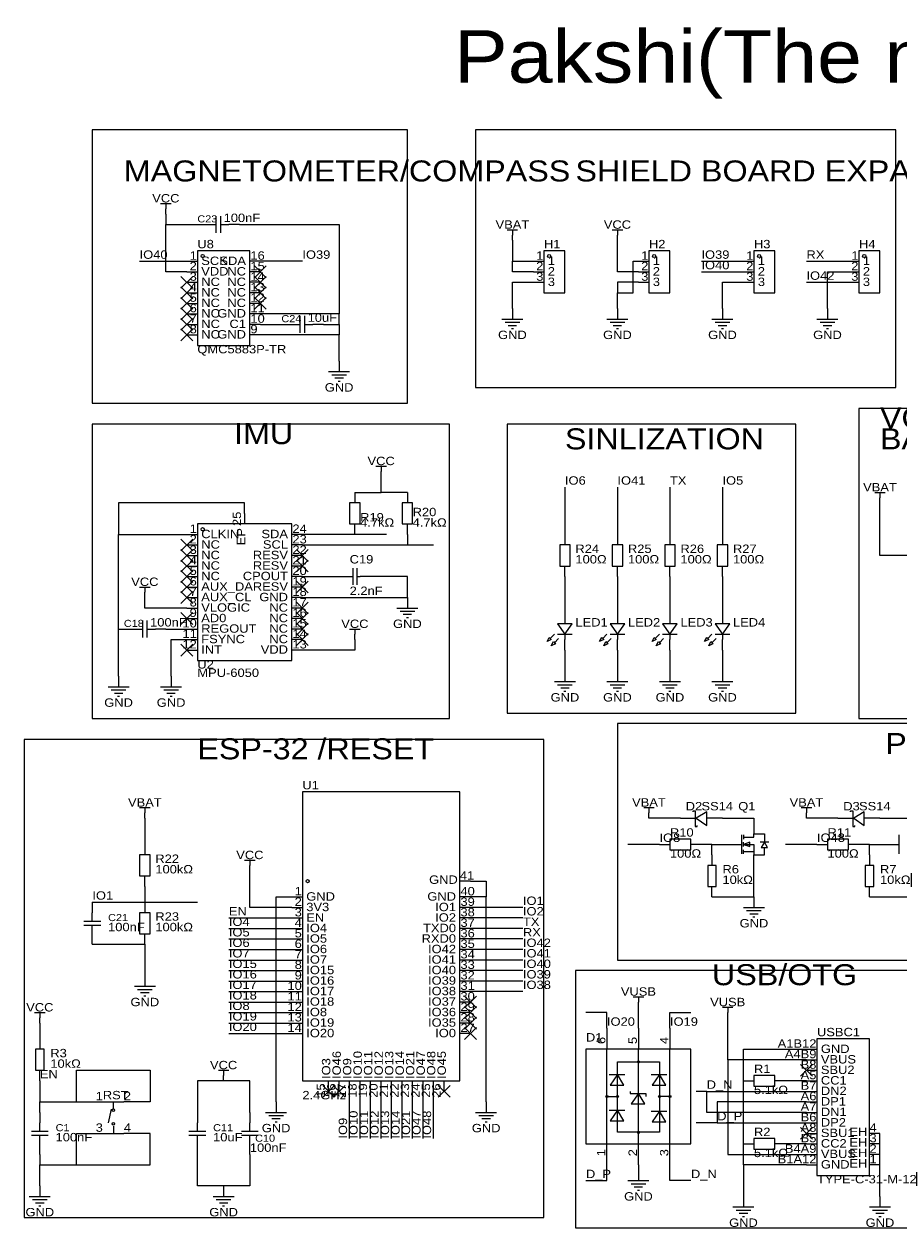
# Model space of a CAD drawing. Header units: millimetres. Extents: x 9 to 426, y 3 to 294.
# Tile 1 of 2: x 9 to 220, y 3 to 294. Entities that reach past the tile are written whole.
import ezdxf
from ezdxf.enums import TextEntityAlignment as Align

# ---------------------------------------------------------------- set-up
doc = ezdxf.new("R2010")
doc.units = ezdxf.units.MM
doc.header["$MEASUREMENT"] = 0
doc.styles.get("Standard").update_dxf_attribs({"font": 'arial.ttf'})

msp = doc.modelspace()

# ---------------------------------------------------------------- linework, layer by layer
at = {"color": 1, "true_color": 0x000000}
for points in [[(25.4, 267.97), (25.4, 201.93), (101.6, 201.93), (101.6, 267.97)], [(118.11, 267.97), (118.11, 205.74), (219.71, 205.74), (219.71, 267.97)], [(210.82, 200.66), (210.82, 125.73), (300.99, 125.73), (300.99, 200.66)], [(25.4, 196.85), (25.4, 125.73), (111.76, 125.73), (111.76, 196.85)], [(125.73, 196.85), (125.73, 127), (195.58, 127), (195.58, 196.85)], [(152.4, 124.46), (152.4, 67.31), (313.69, 67.31), (313.69, 124.46)], [(8.89, 120.65), (8.89, 5.08), (134.62, 5.08), (134.62, 120.65)], [(142.24, 64.77), (142.24, 2.54), (224.79, 2.54), (224.79, 64.77)]]:
    msp.add_lwpolyline(points, close=True, dxfattribs=at)
at = {"color": 1, "true_color": 0xa00000}
for points in [[(41.91, 250.19), (44.45, 250.19)], [(43.18, 250.19), (43.18, 248.92)], [(53.34, 245.11), (55.37, 245.11)], [(55.37, 243.08), (55.37, 247.14)], [(56.39, 247.14), (56.39, 243.08)], [(56.39, 245.11), (58.42, 245.11)], [(125.73, 243.84), (128.27, 243.84)], [(127, 243.84), (127, 242.57)], [(151.13, 243.84), (153.67, 243.84)], [(152.4, 243.84), (152.4, 242.57)], [(75.69, 218.95), (75.69, 223.01)], [(76.71, 223.01), (76.71, 218.95)], [(124.46, 222.25), (129.54, 222.25)], [(125.22, 221.49), (128.78, 221.49)], [(149.86, 222.25), (154.94, 222.25)], [(150.62, 221.49), (154.18, 221.49)], [(175.26, 222.25), (180.34, 222.25)], [(176.02, 221.49), (179.58, 221.49)], [(200.66, 222.25), (205.74, 222.25)], [(201.42, 221.49), (204.98, 221.49)], [(73.66, 220.98), (75.69, 220.98)], [(76.71, 220.98), (78.74, 220.98)], [(125.98, 220.73), (128.02, 220.73)], [(126.75, 219.96), (127.25, 219.96)], [(151.38, 220.73), (153.42, 220.73)], [(152.15, 219.96), (152.65, 219.96)], [(176.78, 220.73), (178.82, 220.73)], [(177.55, 219.96), (178.05, 219.96)], [(202.18, 220.73), (204.22, 220.73)], [(202.95, 219.96), (203.45, 219.96)], [(82.55, 209.55), (87.63, 209.55)], [(83.31, 208.79), (86.87, 208.79)], [(84.07, 208.03), (86.11, 208.03)], [(84.84, 207.26), (85.34, 207.26)], [(93.98, 186.69), (96.52, 186.69)], [(95.25, 186.69), (95.25, 185.42)], [(214.63, 180.34), (217.17, 180.34)], [(215.9, 180.34), (215.9, 179.07)], [(88.39, 162.05), (88.39, 157.99)], [(89.41, 162.05), (89.41, 157.99)], [(36.83, 157.48), (39.37, 157.48)], [(38.1, 157.48), (38.1, 156.21)], [(87.63, 160.02), (88.39, 160.02)], [(89.41, 160.02), (90.17, 160.02)], [(99.06, 152.4), (104.14, 152.4)], [(99.82, 151.64), (103.38, 151.64)], [(37.59, 145.29), (37.59, 149.35)], [(38.61, 149.35), (38.61, 145.29)], [(100.58, 150.88), (102.62, 150.88)], [(101.35, 150.11), (101.85, 150.11)], [(139.7, 149.86), (139.7, 148.59)], [(152.4, 149.86), (152.4, 148.59)], [(165.1, 149.86), (165.1, 148.59)], [(177.8, 149.86), (177.8, 148.59)], [(35.56, 147.32), (37.59, 147.32)], [(38.61, 147.32), (40.64, 147.32)], [(87.63, 147.32), (90.17, 147.32)], [(88.9, 147.32), (88.9, 146.05)], [(137.16, 146.05), (136.14, 145.03)], [(137.92, 146.05), (141.48, 146.05)], [(139.7, 146.05), (139.7, 144.78)], [(149.86, 146.05), (148.84, 145.03)], [(150.62, 146.05), (154.18, 146.05)], [(152.4, 146.05), (152.4, 144.78)], [(162.56, 146.05), (161.54, 145.03)], [(163.32, 146.05), (166.88, 146.05)], [(165.1, 146.05), (165.1, 144.78)], [(175.26, 146.05), (174.24, 145.03)], [(176.02, 146.05), (179.58, 146.05)], [(177.8, 146.05), (177.8, 144.78)], [(138.18, 145.03), (137.16, 144.02)], [(150.88, 145.03), (149.86, 144.02)], [(163.58, 145.03), (162.56, 144.02)], [(176.28, 145.03), (175.26, 144.02)], [(137.16, 134.62), (142.24, 134.62)], [(149.86, 134.62), (154.94, 134.62)], [(162.56, 134.62), (167.64, 134.62)], [(175.26, 134.62), (180.34, 134.62)], [(29.21, 133.35), (34.29, 133.35)], [(29.97, 132.59), (33.53, 132.59)], [(30.73, 131.83), (32.77, 131.83)], [(31.5, 131.06), (32, 131.06)], [(41.91, 133.35), (46.99, 133.35)], [(42.67, 132.59), (46.23, 132.59)], [(43.43, 131.83), (45.47, 131.83)], [(44.2, 131.06), (44.7, 131.06)], [(137.92, 133.86), (141.48, 133.86)], [(138.68, 133.1), (140.72, 133.1)], [(139.45, 132.33), (139.95, 132.33)], [(150.62, 133.86), (154.18, 133.86)], [(151.38, 133.1), (153.42, 133.1)], [(152.15, 132.33), (152.65, 132.33)], [(163.32, 133.86), (166.88, 133.86)], [(164.08, 133.1), (166.12, 133.1)], [(164.85, 132.33), (165.35, 132.33)], [(176.02, 133.86), (179.58, 133.86)], [(176.78, 133.1), (178.82, 133.1)], [(177.55, 132.33), (178.05, 132.33)], [(36.83, 104.14), (39.37, 104.14)], [(38.1, 104.14), (38.1, 102.87)], [(158.75, 104.14), (161.29, 104.14)], [(160.02, 104.14), (160.02, 102.87)], [(170.69, 103.12), (170.69, 103.38), (171.2, 103.38), (171.2, 99.57), (171.7, 99.57), (171.7, 99.82)], [(196.85, 104.14), (199.39, 104.14)], [(198.12, 104.14), (198.12, 102.87)], [(208.79, 103.12), (208.79, 103.38), (209.3, 103.38), (209.3, 99.57), (209.8, 99.57), (209.8, 99.82)], [(182.37, 97.54), (182.37, 92.96)], [(182.88, 97.03), (185.42, 97.03), (185.42, 97.79), (187.96, 97.79), (187.96, 95.76)], [(182.88, 97.54), (182.88, 96.52)], [(220.47, 97.54), (220.47, 92.96)], [(180.34, 95.25), (182.37, 95.25)], [(182.88, 94.74), (182.88, 95.76)], [(182.88, 95.25), (185.42, 95.25), (185.42, 92.71), (187.96, 92.71), (187.96, 94.49)], [(182.88, 92.96), (182.88, 93.98)], [(185.42, 93.47), (182.88, 93.47)], [(188.98, 95.76), (188.47, 95.76), (187.45, 95.76), (186.94, 95.76)], [(218.44, 95.25), (220.47, 95.25)], [(62.23, 91.44), (64.77, 91.44)], [(63.5, 91.44), (63.5, 90.17)], [(25.4, 76.71), (25.4, 78.74)], [(182.88, 80.01), (187.96, 80.01)], [(183.64, 79.25), (187.2, 79.25)], [(23.37, 76.71), (27.43, 76.71)], [(27.43, 75.69), (23.37, 75.69)], [(25.4, 73.66), (25.4, 75.69)], [(184.4, 78.49), (186.44, 78.49)], [(185.17, 77.72), (185.67, 77.72)], [(35.56, 60.96), (40.64, 60.96)], [(36.32, 60.2), (39.88, 60.2)], [(37.08, 59.44), (39.12, 59.44)], [(37.85, 58.67), (38.35, 58.67)], [(156.21, 58.42), (158.75, 58.42)], [(157.48, 58.42), (157.48, 57.15)], [(177.8, 55.88), (180.34, 55.88)], [(179.07, 55.88), (179.07, 54.61)], [(11.43, 54.61), (13.97, 54.61)], [(12.7, 54.61), (12.7, 53.34)], [(149.86, 22.86), (149.86, 45.72)], [(157.48, 22.86), (157.48, 45.72)], [(165.1, 22.86), (165.1, 45.72)], [(55.88, 40.64), (58.42, 40.64)], [(57.15, 40.64), (57.15, 39.37)], [(150.37, 39.62), (154.18, 39.62)], [(160.53, 39.62), (164.34, 39.62)], [(155.45, 35.56), (155.45, 35.05), (159.26, 35.05), (159.26, 34.29)], [(27.94, 33.02), (33.02, 33.02)], [(30.48, 31.24), (30.48, 33.02)], [(149.86, 34.29), (152.4, 34.29)], [(165.1, 34.29), (162.56, 34.29)], [(29.97, 31.24), (29.21, 27.94)], [(67.31, 30.48), (72.39, 30.48)], [(68.07, 29.72), (71.63, 29.72)], [(118.11, 30.48), (123.19, 30.48)], [(118.87, 29.72), (122.43, 29.72)], [(150.37, 30.99), (154.18, 30.99)], [(160.53, 30.73), (164.34, 30.73)], [(12.7, 25.91), (12.7, 27.94)], [(30.48, 27.18), (30.48, 25.4)], [(50.8, 25.91), (50.8, 27.94)], [(63.5, 25.91), (63.5, 27.94)], [(68.83, 28.96), (70.87, 28.96)], [(69.6, 28.19), (70.1, 28.19)], [(119.63, 28.96), (121.67, 28.96)], [(120.4, 28.19), (120.9, 28.19)], [(10.67, 25.91), (14.73, 25.91)], [(14.73, 24.89), (10.67, 24.89)], [(12.7, 22.86), (12.7, 24.89)], [(27.94, 25.4), (33.02, 25.4)], [(48.77, 25.91), (52.83, 25.91)], [(52.83, 24.89), (48.77, 24.89)], [(50.8, 22.86), (50.8, 24.89)], [(61.47, 25.91), (65.53, 25.91)], [(65.53, 24.89), (61.47, 24.89)], [(63.5, 22.86), (63.5, 24.89)], [(154.94, 13.97), (160.02, 13.97)], [(155.7, 13.21), (159.26, 13.21)], [(156.46, 12.45), (158.5, 12.45)], [(157.23, 11.68), (157.73, 11.68)], [(10.16, 10.16), (15.24, 10.16)], [(10.92, 9.4), (14.48, 9.4)], [(54.61, 10.16), (59.69, 10.16)], [(55.37, 9.4), (58.93, 9.4)], [(11.68, 8.64), (13.72, 8.64)], [(12.45, 7.87), (12.95, 7.87)], [(56.13, 8.64), (58.17, 8.64)], [(56.9, 7.87), (57.4, 7.87)], [(180.34, 7.62), (185.42, 7.62)], [(181.1, 6.86), (184.66, 6.86)], [(181.86, 6.1), (183.9, 6.1)], [(213.36, 7.62), (218.44, 7.62)], [(214.12, 6.86), (217.68, 6.86)], [(214.88, 6.1), (216.92, 6.1)], [(182.63, 5.33), (183.13, 5.33)], [(215.65, 5.33), (216.15, 5.33)]]:
    msp.add_lwpolyline(points, dxfattribs=at)
at = {"color": 1, "true_color": 0x880000}
for points in [[(43.18, 247.65), (43.18, 248.92)], [(50.8, 245.11), (53.34, 245.11)], [(60.96, 245.11), (58.42, 245.11)], [(127, 241.3), (127, 242.57)], [(152.4, 241.3), (152.4, 242.57)], [(48.26, 236.22), (50.8, 236.22)], [(66.04, 236.22), (63.5, 236.22)], [(132.08, 236.22), (134.62, 236.22)], [(157.48, 236.22), (160.02, 236.22)], [(182.88, 236.22), (185.42, 236.22)], [(208.28, 236.22), (210.82, 236.22)], [(48.26, 233.68), (50.8, 233.68)], [(66.04, 233.68), (63.5, 233.68)], [(132.08, 233.68), (134.62, 233.68)], [(157.48, 233.68), (160.02, 233.68)], [(182.88, 233.68), (185.42, 233.68)], [(208.28, 233.68), (210.82, 233.68)], [(48.26, 231.14), (50.8, 231.14)], [(66.04, 231.14), (63.5, 231.14)], [(132.08, 231.14), (134.62, 231.14)], [(157.48, 231.14), (160.02, 231.14)], [(182.88, 231.14), (185.42, 231.14)], [(208.28, 231.14), (210.82, 231.14)], [(48.26, 228.6), (50.8, 228.6)], [(66.04, 228.6), (63.5, 228.6)], [(48.26, 226.06), (50.8, 226.06)], [(66.04, 226.06), (63.5, 226.06)], [(127, 224.79), (127, 222.25)], [(152.4, 224.79), (152.4, 222.25)], [(177.8, 224.79), (177.8, 222.25)], [(203.2, 224.79), (203.2, 222.25)], [(48.26, 223.52), (50.8, 223.52)], [(66.04, 223.52), (63.5, 223.52)], [(48.26, 220.98), (50.8, 220.98)], [(48.26, 218.44), (50.8, 218.44)], [(66.04, 220.98), (63.5, 220.98)], [(66.04, 218.44), (63.5, 218.44)], [(71.12, 220.98), (73.66, 220.98)], [(81.28, 220.98), (78.74, 220.98)], [(85.09, 212.09), (85.09, 209.55)], [(95.25, 184.15), (95.25, 185.42)], [(88.9, 180.34), (88.9, 177.8)], [(101.6, 180.34), (101.6, 177.8)], [(215.9, 177.8), (215.9, 179.07)], [(62.23, 175.26), (62.23, 172.72)], [(88.9, 170.18), (88.9, 172.72)], [(101.6, 170.18), (101.6, 172.72)], [(48.26, 170.18), (50.8, 170.18)], [(76.2, 170.18), (73.66, 170.18)], [(139.7, 170.18), (139.7, 167.64)], [(152.4, 170.18), (152.4, 167.64)], [(165.1, 170.18), (165.1, 167.64)], [(177.8, 170.18), (177.8, 167.64)], [(48.26, 167.64), (50.8, 167.64)], [(76.2, 167.64), (73.66, 167.64)], [(48.26, 165.1), (50.8, 165.1)], [(76.2, 165.1), (73.66, 165.1)], [(48.26, 162.56), (50.8, 162.56)], [(76.2, 162.56), (73.66, 162.56)], [(139.7, 160.02), (139.7, 162.56)], [(152.4, 160.02), (152.4, 162.56)], [(165.1, 160.02), (165.1, 162.56)], [(177.8, 160.02), (177.8, 162.56)], [(48.26, 160.02), (50.8, 160.02)], [(48.26, 157.48), (50.8, 157.48)], [(76.2, 160.02), (73.66, 160.02)], [(76.2, 157.48), (73.66, 157.48)], [(85.09, 160.02), (87.63, 160.02)], [(92.71, 160.02), (90.17, 160.02)], [(38.1, 154.94), (38.1, 156.21)], [(48.26, 154.94), (50.8, 154.94)], [(76.2, 154.94), (73.66, 154.94)], [(101.6, 154.94), (101.6, 152.4)], [(48.26, 152.4), (50.8, 152.4)], [(76.2, 152.4), (73.66, 152.4)], [(139.7, 152.4), (139.7, 149.86)], [(152.4, 152.4), (152.4, 149.86)], [(165.1, 152.4), (165.1, 149.86)], [(177.8, 152.4), (177.8, 149.86)], [(48.26, 149.86), (50.8, 149.86)], [(76.2, 149.86), (73.66, 149.86)], [(33.02, 147.32), (35.56, 147.32)], [(43.18, 147.32), (40.64, 147.32)], [(48.26, 147.32), (50.8, 147.32)], [(76.2, 147.32), (73.66, 147.32)], [(88.9, 144.78), (88.9, 146.05)], [(48.26, 144.78), (50.8, 144.78)], [(76.2, 144.78), (73.66, 144.78)], [(139.7, 142.24), (139.7, 144.78)], [(152.4, 142.24), (152.4, 144.78)], [(165.1, 142.24), (165.1, 144.78)], [(177.8, 142.24), (177.8, 144.78)], [(48.26, 142.24), (50.8, 142.24)], [(76.2, 142.24), (73.66, 142.24)], [(139.7, 137.16), (139.7, 134.62)], [(152.4, 137.16), (152.4, 134.62)], [(165.1, 137.16), (165.1, 134.62)], [(177.8, 137.16), (177.8, 134.62)], [(31.75, 135.89), (31.75, 133.35)], [(44.45, 135.89), (44.45, 133.35)], [(38.1, 101.6), (38.1, 102.87)], [(160.02, 101.6), (160.02, 102.87)], [(198.12, 101.6), (198.12, 102.87)], [(167.64, 101.6), (171.45, 101.6)], [(177.8, 101.6), (173.99, 101.6)], [(185.42, 100.33), (185.42, 97.79)], [(205.74, 101.6), (209.55, 101.6)], [(215.9, 101.6), (212.09, 101.6)], [(38.1, 95.25), (38.1, 92.71)], [(162.56, 95.25), (165.1, 95.25)], [(172.72, 95.25), (170.18, 95.25)], [(177.8, 95.25), (180.34, 95.25)], [(200.66, 95.25), (203.2, 95.25)], [(210.82, 95.25), (208.28, 95.25)], [(215.9, 95.25), (218.44, 95.25)], [(175.26, 92.71), (175.26, 90.17)], [(185.42, 90.17), (185.42, 92.71)], [(213.36, 92.71), (213.36, 90.17)], [(38.1, 85.09), (38.1, 87.63)], [(63.5, 88.9), (63.5, 90.17)], [(116.84, 86.36), (114.3, 86.36)], [(175.26, 82.55), (175.26, 85.09)], [(213.36, 82.55), (213.36, 85.09)], [(73.66, 82.55), (76.2, 82.55)], [(116.84, 82.55), (114.3, 82.55)], [(185.42, 82.55), (185.42, 80.01)], [(25.4, 81.28), (25.4, 78.74)], [(38.1, 81.28), (38.1, 78.74)], [(73.66, 80.01), (76.2, 80.01)], [(116.84, 80.01), (114.3, 80.01)], [(73.66, 77.47), (76.2, 77.47)], [(116.84, 77.47), (114.3, 77.47)], [(25.4, 71.12), (25.4, 73.66)], [(38.1, 71.12), (38.1, 73.66)], [(73.66, 74.93), (76.2, 74.93)], [(116.84, 74.93), (114.3, 74.93)], [(73.66, 72.39), (76.2, 72.39)], [(73.66, 69.85), (76.2, 69.85)], [(116.84, 72.39), (114.3, 72.39)], [(116.84, 69.85), (114.3, 69.85)], [(73.66, 67.31), (76.2, 67.31)], [(116.84, 67.31), (114.3, 67.31)], [(73.66, 64.77), (76.2, 64.77)], [(116.84, 64.77), (114.3, 64.77)], [(38.1, 63.5), (38.1, 60.96)], [(73.66, 62.23), (76.2, 62.23)], [(116.84, 62.23), (114.3, 62.23)], [(73.66, 59.69), (76.2, 59.69)], [(116.84, 59.69), (114.3, 59.69)], [(73.66, 57.15), (76.2, 57.15)], [(116.84, 57.15), (114.3, 57.15)], [(157.48, 55.88), (157.48, 57.15)], [(12.7, 52.07), (12.7, 53.34)], [(73.66, 54.61), (76.2, 54.61)], [(116.84, 54.61), (114.3, 54.61)], [(179.07, 53.34), (179.07, 54.61)], [(73.66, 52.07), (76.2, 52.07)], [(73.66, 49.53), (76.2, 49.53)], [(116.84, 52.07), (114.3, 52.07)], [(116.84, 49.53), (114.3, 49.53)], [(149.86, 50.8), (149.86, 45.72)], [(157.48, 50.8), (157.48, 45.72)], [(165.1, 50.8), (165.1, 45.72)], [(12.7, 48.26), (12.7, 45.72)], [(198.12, 45.72), (200.66, 45.72)], [(198.12, 43.18), (200.66, 43.18)], [(12.7, 38.1), (12.7, 40.64)], [(57.15, 38.1), (57.15, 39.37)], [(82.55, 35.56), (82.55, 38.1)], [(85.09, 35.56), (85.09, 38.1)], [(87.63, 35.56), (87.63, 38.1)], [(90.17, 35.56), (90.17, 38.1)], [(92.71, 35.56), (92.71, 38.1)], [(95.25, 35.56), (95.25, 38.1)], [(97.79, 35.56), (97.79, 38.1)], [(100.33, 35.56), (100.33, 38.1)], [(102.87, 35.56), (102.87, 38.1)], [(105.41, 35.56), (105.41, 38.1)], [(107.95, 35.56), (107.95, 38.1)], [(110.49, 35.56), (110.49, 38.1)], [(182.88, 38.1), (185.42, 38.1)], [(193.04, 38.1), (190.5, 38.1)], [(198.12, 40.64), (200.66, 40.64)], [(198.12, 38.1), (200.66, 38.1)], [(198.12, 35.56), (200.66, 35.56)], [(25.4, 33.02), (27.94, 33.02)], [(35.56, 33.02), (33.02, 33.02)], [(69.85, 33.02), (69.85, 30.48)], [(120.65, 33.02), (120.65, 30.48)], [(198.12, 33.02), (200.66, 33.02)], [(12.7, 30.48), (12.7, 27.94)], [(50.8, 30.48), (50.8, 27.94)], [(63.5, 30.48), (63.5, 27.94)], [(198.12, 30.48), (200.66, 30.48)], [(198.12, 27.94), (200.66, 27.94)], [(25.4, 25.4), (27.94, 25.4)], [(35.56, 25.4), (33.02, 25.4)], [(198.12, 25.4), (200.66, 25.4)], [(215.9, 25.4), (213.36, 25.4)], [(12.7, 20.32), (12.7, 22.86)], [(50.8, 20.32), (50.8, 22.86)], [(63.5, 20.32), (63.5, 22.86)], [(149.86, 17.78), (149.86, 22.86)], [(157.48, 17.78), (157.48, 22.86)], [(165.1, 17.78), (165.1, 22.86)], [(182.88, 22.86), (185.42, 22.86)], [(193.04, 22.86), (190.5, 22.86)], [(198.12, 22.86), (200.66, 22.86)], [(215.9, 22.86), (213.36, 22.86)], [(198.12, 20.32), (200.66, 20.32)], [(198.12, 17.78), (200.66, 17.78)], [(215.9, 20.32), (213.36, 20.32)], [(215.9, 17.78), (213.36, 17.78)], [(157.48, 16.51), (157.48, 13.97)], [(12.7, 12.7), (12.7, 10.16)], [(57.15, 12.7), (57.15, 10.16)], [(182.88, 10.16), (182.88, 7.62)], [(215.9, 10.16), (215.9, 7.62)]]:
    msp.add_lwpolyline(points, dxfattribs=at)
at = {"color": 1, "true_color": 0x008800}
for points in [[(43.18, 247.65), (43.18, 245.11)], [(48.26, 233.68), (43.18, 233.68), (43.18, 245.11), (50.8, 245.11)], [(60.96, 245.11), (85.09, 245.11), (85.09, 223.52)], [(127, 241.3), (127, 236.22)], [(157.48, 233.68), (152.4, 233.68), (152.4, 241.3)], [(36.83, 236.22), (48.26, 236.22)], [(76.2, 236.22), (66.04, 236.22)], [(132.08, 233.68), (127, 233.68), (127, 236.22), (132.08, 236.22)], [(152.4, 224.79), (152.4, 228.6), (156.21, 228.6), (156.21, 236.22), (157.48, 236.22)], [(172.72, 236.22), (182.88, 236.22)], [(198.12, 236.22), (208.28, 236.22)], [(172.72, 233.68), (182.88, 233.68)], [(203.2, 224.79), (203.2, 233.68), (208.28, 233.68)], [(127, 224.79), (127, 231.14), (132.08, 231.14)], [(157.48, 231.14), (152.4, 231.14), (152.4, 228.6)], [(177.8, 224.79), (177.8, 231.14), (182.88, 231.14)], [(198.12, 231.14), (208.28, 231.14)], [(85.09, 220.98), (85.09, 223.52), (66.04, 223.52)], [(66.04, 220.98), (71.12, 220.98)], [(85.09, 212.09), (85.09, 218.44), (66.04, 218.44)], [(81.28, 220.98), (85.09, 220.98), (85.09, 218.44)], [(88.9, 180.34), (95.25, 180.34), (95.25, 184.15)], [(139.7, 181.61), (139.7, 170.18)], [(152.4, 181.61), (152.4, 170.18)], [(165.1, 181.61), (165.1, 170.18)], [(177.8, 181.61), (177.8, 170.18)], [(62.23, 175.26), (62.23, 177.8), (31.75, 177.8), (31.75, 170.18)], [(101.6, 180.34), (95.25, 180.34)], [(223.52, 165.1), (215.9, 165.1), (215.9, 177.8)], [(31.75, 147.32), (31.75, 170.18), (48.26, 170.18)], [(96.52, 170.18), (88.9, 170.18), (76.2, 170.18)], [(101.6, 170.18), (101.6, 167.64), (107.95, 167.64)], [(76.2, 167.64), (101.6, 167.64)], [(76.2, 160.02), (85.09, 160.02)], [(76.2, 154.94), (101.6, 154.94), (101.6, 160.02), (92.71, 160.02)], [(139.7, 160.02), (139.7, 152.4)], [(152.4, 160.02), (152.4, 152.4)], [(165.1, 160.02), (165.1, 152.4)], [(177.8, 160.02), (177.8, 152.4)], [(48.26, 152.4), (38.1, 152.4), (38.1, 154.94)], [(31.75, 135.89), (31.75, 147.32), (33.02, 147.32)], [(43.18, 147.32), (48.26, 147.32)], [(44.45, 135.89), (44.45, 144.78), (48.26, 144.78)], [(88.9, 144.78), (88.9, 142.24), (76.2, 142.24)], [(139.7, 142.24), (139.7, 137.16)], [(152.4, 142.24), (152.4, 137.16)], [(165.1, 142.24), (165.1, 137.16)], [(177.8, 142.24), (177.8, 137.16)], [(38.1, 101.6), (38.1, 95.25)], [(167.64, 101.6), (160.02, 101.6)], [(177.8, 101.6), (185.42, 101.6), (185.42, 100.33)], [(205.74, 101.6), (198.12, 101.6)], [(215.9, 101.6), (223.52, 101.6), (223.52, 100.33)], [(162.56, 95.25), (154.94, 95.25)], [(175.26, 92.71), (175.26, 95.25), (172.72, 95.25)], [(175.26, 95.25), (177.8, 95.25)], [(200.66, 95.25), (193.04, 95.25)], [(213.36, 95.25), (210.82, 95.25)], [(213.36, 92.71), (213.36, 95.25), (215.9, 95.25)], [(73.66, 80.01), (63.5, 80.01), (63.5, 88.9)], [(175.26, 82.55), (185.42, 82.55), (185.42, 90.17)], [(213.36, 82.55), (223.52, 82.55), (223.52, 90.17)], [(38.1, 85.09), (38.1, 81.28)], [(116.84, 86.36), (120.65, 86.36), (120.65, 82.55)], [(69.85, 33.02), (69.85, 82.55), (73.66, 82.55)], [(120.65, 33.02), (120.65, 82.55), (116.84, 82.55)], [(25.4, 81.28), (38.1, 81.28), (50.8, 81.28)], [(129.54, 80.01), (116.84, 80.01)], [(58.42, 77.47), (73.66, 77.47)], [(129.54, 77.47), (116.84, 77.47)], [(58.42, 74.93), (73.66, 74.93)], [(129.54, 74.93), (116.84, 74.93)], [(25.4, 71.12), (38.1, 71.12), (38.1, 63.5)], [(58.42, 72.39), (73.66, 72.39)], [(58.42, 69.85), (73.66, 69.85)], [(129.54, 72.39), (116.84, 72.39)], [(129.54, 69.85), (116.84, 69.85)], [(58.42, 67.31), (73.66, 67.31)], [(129.54, 67.31), (116.84, 67.31)], [(58.42, 64.77), (73.66, 64.77)], [(129.54, 64.77), (116.84, 64.77)], [(58.42, 62.23), (73.66, 62.23)], [(129.54, 62.23), (116.84, 62.23)], [(58.42, 59.69), (73.66, 59.69)], [(129.54, 59.69), (116.84, 59.69)], [(58.42, 57.15), (73.66, 57.15)], [(157.48, 50.8), (157.48, 55.88)], [(58.42, 54.61), (73.66, 54.61)], [(149.86, 50.8), (149.86, 54.61), (144.78, 54.61)], [(165.1, 50.8), (165.1, 54.61), (170.18, 54.61)], [(179.07, 43.18), (179.07, 53.34)], [(12.7, 52.07), (12.7, 48.26)], [(58.42, 52.07), (73.66, 52.07)], [(58.42, 49.53), (73.66, 49.53)], [(182.88, 17.78), (182.88, 22.86), (182.88, 38.1), (182.88, 45.72), (198.12, 45.72)], [(198.12, 43.18), (179.07, 43.18), (179.07, 20.32), (198.12, 20.32)], [(12.7, 38.1), (12.7, 33.02), (21.59, 33.02), (21.59, 40.64), (39.37, 40.64), (39.37, 33.02), (35.56, 33.02)], [(63.5, 30.48), (63.5, 38.1), (57.15, 38.1), (50.8, 38.1), (50.8, 30.48)], [(198.12, 38.1), (193.04, 38.1)], [(87.63, 24.13), (87.63, 35.56)], [(90.17, 24.13), (90.17, 35.56)], [(92.71, 24.13), (92.71, 35.56)], [(95.25, 24.13), (95.25, 35.56)], [(97.79, 24.13), (97.79, 35.56)], [(100.33, 24.13), (100.33, 35.56)], [(102.87, 24.13), (102.87, 35.56)], [(105.41, 24.13), (105.41, 35.56)], [(107.95, 24.13), (107.95, 35.56)], [(173.99, 35.56), (171.45, 35.56)], [(198.12, 30.48), (173.99, 30.48), (173.99, 35.56), (198.12, 35.56)], [(12.7, 30.48), (12.7, 33.02)], [(21.59, 33.02), (25.4, 33.02)], [(198.12, 33.02), (176.53, 33.02), (176.53, 27.94), (198.12, 27.94)], [(176.53, 27.94), (171.45, 27.94)], [(12.7, 20.32), (12.7, 17.78), (21.59, 17.78), (39.37, 17.78), (39.37, 25.4), (35.56, 25.4)], [(21.59, 17.78), (21.59, 25.4), (25.4, 25.4)], [(215.9, 10.16), (215.9, 17.78), (215.9, 20.32), (215.9, 22.86), (215.9, 25.4)], [(198.12, 22.86), (193.04, 22.86)], [(12.7, 12.7), (12.7, 17.78)], [(63.5, 20.32), (63.5, 12.7), (57.15, 12.7), (50.8, 12.7), (50.8, 20.32)], [(144.78, 13.97), (149.86, 13.97), (149.86, 17.78)], [(157.48, 17.78), (157.48, 16.51)], [(170.18, 13.97), (165.1, 13.97), (165.1, 17.78)], [(198.12, 17.78), (182.88, 17.78), (182.88, 10.16)]]:
    msp.add_lwpolyline(points, dxfattribs=at)
at = {"color": 1, "true_color": 0xa00000}
for points in [[(50.8, 238.76), (50.8, 215.9), (63.5, 215.9), (63.5, 238.76)], [(134.62, 238.76), (134.62, 228.6), (139.7, 228.6), (139.7, 238.76)], [(160.02, 238.76), (160.02, 228.6), (165.1, 228.6), (165.1, 238.76)], [(185.42, 238.76), (185.42, 228.6), (190.5, 228.6), (190.5, 238.76)], [(210.82, 238.76), (210.82, 228.6), (215.9, 228.6), (215.9, 238.76)], [(87.63, 172.72), (90.17, 172.72), (90.17, 177.8), (87.63, 177.8)], [(100.33, 172.72), (102.87, 172.72), (102.87, 177.8), (100.33, 177.8)], [(50.8, 172.72), (50.8, 139.7), (73.66, 139.7), (73.66, 172.72)], [(138.43, 162.56), (140.97, 162.56), (140.97, 167.64), (138.43, 167.64)], [(151.13, 162.56), (153.67, 162.56), (153.67, 167.64), (151.13, 167.64)], [(163.83, 162.56), (166.37, 162.56), (166.37, 167.64), (163.83, 167.64)], [(176.53, 162.56), (179.07, 162.56), (179.07, 167.64), (176.53, 167.64)], [(137.92, 148.59), (139.7, 146.05), (141.48, 148.59)], [(150.62, 148.59), (152.4, 146.05), (154.18, 148.59)], [(163.32, 148.59), (165.1, 146.05), (166.88, 148.59)], [(176.02, 148.59), (177.8, 146.05), (179.58, 148.59)], [(135.38, 144.27), (135.89, 145.29), (136.4, 144.78)], [(136.4, 143.26), (136.91, 144.27), (137.41, 143.76)], [(148.08, 144.27), (148.59, 145.29), (149.1, 144.78)], [(149.1, 143.26), (149.61, 144.27), (150.11, 143.76)], [(160.78, 144.27), (161.29, 145.29), (161.8, 144.78)], [(161.8, 143.26), (162.31, 144.27), (162.81, 143.76)], [(173.48, 144.27), (173.99, 145.29), (174.5, 144.78)], [(174.5, 143.26), (175.01, 144.27), (175.51, 143.76)], [(76.2, 107.95), (76.2, 38.1), (114.3, 38.1), (114.3, 107.95)], [(173.99, 103.12), (171.45, 101.6), (173.99, 99.82)], [(212.09, 103.12), (209.55, 101.6), (212.09, 99.82)], [(165.1, 96.52), (165.1, 93.98), (170.18, 93.98), (170.18, 96.52)], [(203.2, 96.52), (203.2, 93.98), (208.28, 93.98), (208.28, 96.52)], [(182.88, 95.25), (184.4, 94.74), (184.4, 95.76)], [(187.96, 95.76), (187.2, 94.49), (188.72, 94.49)], [(36.83, 87.63), (39.37, 87.63), (39.37, 92.71), (36.83, 92.71)], [(174.24, 85.09), (176.28, 85.09), (176.28, 90.17), (174.24, 90.17)], [(212.34, 85.09), (214.38, 85.09), (214.38, 90.17), (212.34, 90.17)], [(36.83, 73.66), (39.37, 73.66), (39.37, 78.74), (36.83, 78.74)], [(200.66, 48.26), (200.66, 15.24), (213.36, 15.24), (213.36, 48.26)], [(11.68, 40.64), (13.72, 40.64), (13.72, 45.72), (11.68, 45.72)], [(144.78, 22.86), (170.18, 22.86), (170.18, 45.72), (144.78, 45.72)], [(157.48, 25.65), (152.4, 25.65), (152.4, 42.67), (162.56, 42.67), (162.56, 25.65)], [(153.92, 37.08), (152.4, 39.62), (150.62, 37.08)], [(164.08, 37.08), (162.56, 39.62), (160.78, 37.08)], [(185.42, 39.37), (185.42, 36.83), (190.5, 36.83), (190.5, 39.37)], [(159, 32.51), (157.48, 35.05), (155.7, 32.51)], [(153.92, 28.45), (152.4, 30.99), (150.62, 28.45)], [(164.08, 28.19), (162.56, 30.73), (160.78, 28.19)], [(185.42, 24.13), (185.42, 21.59), (190.5, 21.59), (190.5, 24.13)]]:
    msp.add_lwpolyline(points, close=True, dxfattribs=at)
at = {"color": 1, "true_color": 0x33cc33}
for points in [[(67.48, 235.12), (64.6, 232.24)], [(64.6, 235.12), (67.48, 232.24)], [(49.7, 232.58), (46.82, 229.7)], [(46.82, 232.58), (49.7, 229.7)], [(49.7, 230.04), (46.82, 227.16)], [(46.82, 230.04), (49.7, 227.16)], [(67.48, 232.58), (64.6, 229.7)], [(64.6, 232.58), (67.48, 229.7)], [(67.48, 230.04), (64.6, 227.16)], [(64.6, 230.04), (67.48, 227.16)], [(49.7, 227.5), (46.82, 224.62)], [(46.82, 227.5), (49.7, 224.62)], [(67.48, 227.5), (64.6, 224.62)], [(64.6, 227.5), (67.48, 224.62)], [(49.7, 224.96), (46.82, 222.08)], [(46.82, 224.96), (49.7, 222.08)], [(49.7, 222.42), (46.82, 219.54)], [(46.82, 222.42), (49.7, 219.54)], [(49.7, 219.88), (46.82, 217)], [(46.82, 219.88), (49.7, 217)], [(49.7, 169.08), (46.82, 166.2)], [(46.82, 169.08), (49.7, 166.2)], [(49.7, 166.54), (46.82, 163.66)], [(46.82, 166.54), (49.7, 163.66)], [(77.64, 166.54), (74.76, 163.66)], [(74.76, 166.54), (77.64, 163.66)], [(49.7, 164), (46.82, 161.12)], [(46.82, 164), (49.7, 161.12)], [(77.64, 164), (74.76, 161.12)], [(74.76, 164), (77.64, 161.12)], [(49.7, 161.46), (46.82, 158.58)], [(46.82, 161.46), (49.7, 158.58)], [(49.7, 158.92), (46.82, 156.04)], [(46.82, 158.92), (49.7, 156.04)], [(77.64, 158.92), (74.76, 156.04)], [(74.76, 158.92), (77.64, 156.04)], [(49.7, 156.38), (46.82, 153.5)], [(46.82, 156.38), (49.7, 153.5)], [(77.64, 153.84), (74.76, 150.96)], [(74.76, 153.84), (77.64, 150.96)], [(49.7, 151.3), (46.82, 148.42)], [(46.82, 151.3), (49.7, 148.42)], [(77.64, 151.3), (74.76, 148.42)], [(74.76, 151.3), (77.64, 148.42)], [(77.64, 148.76), (74.76, 145.88)], [(74.76, 148.76), (77.64, 145.88)], [(77.64, 146.22), (74.76, 143.34)], [(74.76, 146.22), (77.64, 143.34)], [(49.7, 143.68), (46.82, 140.8)], [(46.82, 143.68), (49.7, 140.8)], [(118.28, 58.59), (115.4, 55.71)], [(115.4, 58.59), (118.28, 55.71)], [(118.28, 56.05), (115.4, 53.17)], [(115.4, 56.05), (118.28, 53.17)], [(118.28, 53.51), (115.4, 50.63)], [(115.4, 53.51), (118.28, 50.63)], [(118.28, 50.97), (115.4, 48.09)], [(115.4, 50.97), (118.28, 48.09)], [(199.56, 42.08), (196.68, 39.2)], [(196.68, 42.08), (199.56, 39.2)], [(83.99, 37), (81.11, 34.12)], [(81.11, 37), (83.99, 34.12)], [(86.53, 37), (83.65, 34.12)], [(83.65, 37), (86.53, 34.12)], [(111.93, 37), (109.05, 34.12)], [(109.05, 37), (111.93, 34.12)], [(199.56, 26.84), (196.68, 23.96)], [(196.68, 26.84), (199.56, 23.96)]]:
    msp.add_lwpolyline(points, dxfattribs=at)
at = {"color": 1, "lineweight": 0, "true_color": 0xa00000}
for centre in [(157.48, 42.67), (149.86, 34.29), (152.4, 34.29), (162.56, 34.29), (165.1, 34.29), (157.48, 25.65)]:
    msp.add_circle(centre, 0.254, dxfattribs=at)
at = {"true_color": 0xa00000}
for centre, major_axis in [((52.07, 237.49), (0.381, 0)), ((135.89, 237.49), (0.381, 0)), ((161.29, 237.49), (0.381, 0)), ((186.69, 237.49), (0.381, 0)), ((212.09, 237.49), (0.381, 0)), ((52.07, 171.45), (0.381, 0)), ((77.47, 86.36), (0.381, 0)), ((30.48, 30.99), (0.318, 0)), ((30.48, 27.69), (0.318, 0))]:
    msp.add_ellipse(centre, major_axis=major_axis, ratio=1, dxfattribs=at)

# ---------------------------------------------------------------- texts
at = {"color": 1, "true_color": 0x000000, "width": 1.1}
msp.add_text('Pakshi(The mini dron)', height=12.7, dxfattribs=at).set_placement((208.28, 292.1), align=Align.TOP_CENTER)
for s, height, p in [('MAGNETOMETER/COMPASS', 5.08, (33.02, 254)), ('SHIELD BOARD EXPANSION', 5.08, (142.24, 254)), ('16', 2.032, (63.63, 235.99)), ('SCK', 2.032, (51.74, 234.72)), ('15', 2.032, (63.63, 233.45)), ('1', 2.03, (135.56, 234.72)), ('1', 2.03, (160.96, 234.72)), ('1', 2.03, (186.36, 234.72)), ('1', 2.03, (211.76, 234.72)), ('VDD', 2.032, (51.74, 232.18)), ('14', 2.032, (63.63, 230.91)), ('2', 2.03, (135.56, 232.18)), ('2', 2.03, (160.96, 232.18)), ('2', 2.03, (186.36, 232.18)), ('2', 2.03, (211.76, 232.18)), ('NC', 2.032, (51.74, 229.64)), ('13', 2.032, (63.63, 228.37)), ('3', 2.03, (135.56, 229.64)), ('3', 2.03, (160.96, 229.64)), ('3', 2.03, (186.36, 229.64)), ('3', 2.03, (211.76, 229.64)), ('NC', 2.032, (51.74, 227.1)), ('NC', 2.032, (51.74, 224.56)), ('12', 2.032, (63.63, 225.83)), ('NC', 2.032, (51.74, 222.02)), ('11', 2.032, (63.63, 223.29)), ('NC', 2.032, (51.74, 219.48)), ('10', 2.032, (63.63, 220.75)), ('NC', 2.032, (51.74, 216.94)), ('9', 2.03, (63.63, 218.21)), ('VOLTAGE SOURCE SELECTION +', 5.08, (215.9, 194.31)), ('IMU', 5.08, (59.69, 190.5)), ('SINLIZATION', 5.08, (139.7, 189.23)), ('BATTERY INVERSION PROTECTION', 5.08, (215.9, 189.23)), ('24', 2.032, (73.79, 169.95)), ('CLKIN', 2.032, (51.74, 168.68)), ('NC', 2.032, (51.74, 166.14)), ('23', 2.032, (73.79, 167.41)), ('NC', 2.032, (51.74, 163.6)), ('22', 2.032, (73.79, 164.87)), ('NC', 2.032, (51.74, 161.06)), ('21', 2.032, (73.79, 162.33)), ('NC', 2.032, (51.74, 158.52)), ('20', 2.032, (73.79, 159.79)), ('AUX_DA', 2.032, (51.74, 155.98)), ('19', 2.032, (73.79, 157.25)), ('18', 2.032, (73.79, 154.71)), ('AUX_CL', 2.032, (51.74, 153.44)), ('17', 2.032, (73.79, 152.17)), ('VLOGIC', 2.032, (51.74, 150.9)), ('16', 2.032, (73.79, 149.63)), ('AD0', 2.032, (51.74, 148.36)), ('REGOUT', 2.032, (51.74, 145.82)), ('15', 2.032, (73.79, 147.09)), ('FSYNC', 2.032, (51.74, 143.28)), ('14', 2.032, (73.79, 144.55)), ('INT', 2.032, (51.74, 140.74)), ('13', 2.032, (73.79, 142.01)), ('PWM', 5.08, (217.17, 115.57)), ('ESP-32 /RESET', 5.08, (50.8, 114.3)), ('41', 2.032, (114.3, 86.13)), ('40', 2.032, (114.43, 82.32)), ('GND', 2.032, (77.14, 81.05)), ('39', 2.032, (114.43, 79.78)), ('3V3', 2.032, (77.14, 78.51)), ('EN', 2.032, (77.14, 75.97)), ('38', 2.032, (114.43, 77.24)), ('IO4', 2.032, (77.14, 73.43)), ('37', 2.032, (114.43, 74.7)), ('IO5', 2.032, (77.14, 70.89)), ('36', 2.032, (114.43, 72.16)), ('IO6', 2.032, (77.14, 68.35)), ('35', 2.032, (114.43, 69.62)), ('IO7', 2.032, (77.14, 65.81)), ('34', 2.032, (114.43, 67.08)), ('33', 2.032, (114.43, 64.54)), ('IO15', 2.032, (77.14, 63.27)), ('32', 2.032, (114.43, 62)), ('USB/OTG', 5.08, (175.26, 59.69)), ('IO16', 2.032, (77.14, 60.73)), ('31', 2.032, (114.43, 59.46)), ('IO17', 2.032, (77.14, 58.19)), ('IO18', 2.032, (77.14, 55.65)), ('30', 2.032, (114.43, 56.92)), ('IO8', 2.032, (77.14, 53.11)), ('29', 2.032, (114.43, 54.38)), ('IO19', 2.032, (77.14, 50.57)), ('28', 2.032, (114.43, 51.84)), ('IO20', 2.032, (77.14, 48.03)), ('27', 2.032, (114.43, 49.3)), ('GND', 2.032, (201.6, 44.22)), ('VBUS', 2.032, (201.6, 41.68)), ('SBU2', 2.032, (201.6, 39.14)), ('CC1', 2.032, (201.6, 36.6)), ('2', 2.03, (33.02, 32.79)), ('DN2', 2.032, (201.6, 34.06)), ('DP1', 2.032, (201.6, 31.52)), ('DN1', 2.032, (201.6, 28.98)), ('DP2', 2.032, (201.6, 26.44)), ('4', 2.03, (33.02, 25.17)), ('SBU1', 2.032, (201.6, 23.9)), ('4', 2.03, (213.36, 25.17)), ('CC2', 2.032, (201.6, 21.36)), ('3', 2.03, (213.36, 22.63)), ('VBUS', 2.032, (201.6, 18.82)), ('2', 2.03, (213.36, 20.09)), ('GND', 2.032, (201.6, 16.28)), ('1', 2.03, (213.36, 17.55))]:
    msp.add_text(s, height=height, dxfattribs=at).set_placement(p, align=Align.BOTTOM_LEFT)
at = {"color": 1, "true_color": 0x000080, "width": 1.1}
for s, p in [('VCC', (43.18, 251.46)), ('VCC', (43.18, 251.46)), ('VBAT', (127, 245.11)), ('VBAT', (127, 245.11)), ('VCC', (152.4, 245.11)), ('VCC', (152.4, 245.11)), ('GND', (127, 218.44)), ('GND', (127, 218.44)), ('GND', (152.4, 218.44)), ('GND', (152.4, 218.44)), ('GND', (177.8, 218.44)), ('GND', (177.8, 218.44)), ('GND', (203.2, 218.44)), ('GND', (203.2, 218.44)), ('GND', (85.09, 205.74)), ('GND', (85.09, 205.74)), ('VCC', (95.25, 187.96)), ('VCC', (95.25, 187.96)), ('VBAT', (215.9, 181.61)), ('VBAT', (215.9, 181.61)), ('VCC', (38.1, 158.75)), ('VCC', (38.1, 158.75)), ('VCC', (88.9, 148.59)), ('VCC', (88.9, 148.59)), ('GND', (101.6, 148.59)), ('GND', (101.6, 148.59)), ('GND', (139.7, 130.81)), ('GND', (139.7, 130.81)), ('GND', (152.4, 130.81)), ('GND', (152.4, 130.81)), ('GND', (165.1, 130.81)), ('GND', (165.1, 130.81)), ('GND', (177.8, 130.81)), ('GND', (177.8, 130.81)), ('GND', (31.75, 129.54)), ('GND', (31.75, 129.54)), ('GND', (44.45, 129.54)), ('GND', (44.45, 129.54)), ('VBAT', (38.1, 105.41)), ('VBAT', (38.1, 105.41)), ('VBAT', (160.02, 105.41)), ('VBAT', (160.02, 105.41)), ('VBAT', (198.12, 105.41)), ('VBAT', (198.12, 105.41)), ('VCC', (63.5, 92.71)), ('VCC', (63.5, 92.71)), ('GND', (185.42, 76.2)), ('GND', (185.42, 76.2)), ('VUSB', (157.48, 59.69)), ('VUSB', (157.48, 59.69)), ('VCC', (12.7, 55.88)), ('VCC', (12.7, 55.88)), ('GND', (38.1, 57.15)), ('GND', (38.1, 57.15)), ('VUSB', (179.07, 57.15)), ('VUSB', (179.07, 57.15)), ('VCC', (57.15, 41.91)), ('VCC', (57.15, 41.91)), ('GND', (69.85, 26.67)), ('GND', (69.85, 26.67)), ('GND', (120.65, 26.67)), ('GND', (120.65, 26.67)), ('GND', (157.48, 10.16)), ('GND', (157.48, 10.16)), ('GND', (12.7, 6.35)), ('GND', (12.7, 6.35)), ('GND', (57.15, 6.35)), ('GND', (57.15, 6.35)), ('GND', (182.88, 3.81)), ('GND', (182.88, 3.81)), ('GND', (215.9, 3.81)), ('GND', (215.9, 3.81))]:
    msp.add_text(s, height=2.032, dxfattribs=at).set_placement(p, align=Align.MIDDLE_CENTER)
for s, height, p in [('C23', 1.714, (50.8, 245.11)), ('100nF', 2.032, (57.15, 245.11)), ('U8', 2.032, (50.8, 238.76)), ('H1', 2.032, (134.62, 238.76)), ('H2', 2.032, (160.02, 238.76)), ('H3', 2.032, (185.42, 238.76)), ('H4', 2.032, (210.82, 238.76)), ('C24', 1.714, (71.12, 220.98)), ('10uF', 2.032, (77.47, 220.98)), ('QMC5883P-TR', 2.032, (50.8, 213.36)), ('R19', 2.032, (90.17, 172.72)), ('R20', 2.032, (102.87, 173.99)), ('4.7kΩ', 2.032, (90.17, 171.45)), ('4.7kΩ', 2.032, (102.87, 171.45)), ('R24', 2.032, (142.24, 165.1)), ('R25', 2.032, (154.94, 165.1)), ('R26', 2.032, (167.64, 165.1)), ('R27', 2.032, (180.34, 165.1)), ('C19', 2.032, (87.63, 162.56)), ('100Ω', 2.032, (142.24, 162.56)), ('100Ω', 2.032, (154.94, 162.56)), ('100Ω', 2.032, (167.64, 162.56)), ('100Ω', 2.032, (180.34, 162.56)), ('2.2nF', 2.032, (87.63, 154.94)), ('C18', 1.714, (33.02, 147.32)), ('100nF', 2.032, (39.37, 147.32)), ('LED1', 2.032, (142.24, 147.32)), ('LED2', 2.032, (154.94, 147.32)), ('LED3', 2.032, (167.64, 147.32)), ('LED4', 2.032, (180.34, 147.32)), ('U2', 2.032, (50.8, 137.16)), ('MPU-6050', 2.032, (50.8, 135.13)), ('U1', 2.032, (76.2, 107.95)), ('D2', 2.032, (168.91, 102.87)), ('SS14', 2.032, (172.72, 102.87)), ('Q1', 2.032, (181.61, 102.87)), ('D3', 2.032, (207.01, 102.87)), ('SS14', 2.032, (210.82, 102.87)), ('R10', 2.032, (165.1, 96.52)), ('R11', 2.032, (203.2, 96.52)), ('100Ω', 2.032, (165.1, 91.44)), ('100Ω', 2.032, (203.2, 91.44)), ('100kΩ', 2.032, (40.64, 87.63)), ('R22', 2.032, (40.64, 90.17)), ('R6', 2.032, (177.8, 87.63)), ('R7', 2.032, (215.9, 87.63)), ('10kΩ', 2.032, (177.8, 85.09)), ('10kΩ', 2.032, (215.9, 85.09)), ('R23', 2.032, (40.64, 76.2)), ('C21', 1.714, (29.21, 76.2)), ('100nF', 2.032, (29.21, 73.66)), ('100kΩ', 2.032, (40.64, 73.66)), ('D1', 2.032, (144.78, 46.99)), ('USBC1', 2.032, (200.66, 48.26)), ('R3', 2.032, (15.24, 43.18)), ('10kΩ', 2.032, (15.24, 40.64)), ('R1', 2.032, (185.42, 39.37)), ('RST', 2.032, (27.94, 33.02)), ('2.4GHz', 2.032, (76.2, 33.02)), ('5.1kΩ', 2.032, (185.42, 34.29)), ('C1', 1.714, (16.51, 25.4)), ('C11', 1.714, (54.61, 25.4)), ('R2', 2.032, (185.42, 24.13)), ('100nF', 2.032, (16.51, 22.86)), ('10uF', 2.032, (54.61, 22.86)), ('C10', 1.714, (64.77, 22.86)), ('100nF', 2.032, (63.5, 20.32)), ('5.1kΩ', 2.032, (185.42, 19.05)), ('TYPE-C-31-M-12', 2.032, (200.66, 12.7))]:
    msp.add_text(s, height=height, dxfattribs=at).set_placement(p, align=Align.BOTTOM_LEFT)
at = {"color": 1, "true_color": 0x0000ff, "width": 1.1}
for s, p in [('IO40', (36.83, 236.22)), ('IO39', (76.2, 236.22)), ('IO39', (172.72, 236.22)), ('RX', (198.12, 236.22)), ('IO40', (172.72, 233.68)), ('IO42', (198.12, 231.14)), ('IO6', (139.7, 181.61)), ('IO41', (152.4, 181.61)), ('TX', (165.1, 181.61)), ('IO5', (177.8, 181.61)), ('IO8', (162.56, 95.25)), ('IO48', (200.66, 95.25)), ('IO1', (25.4, 81.28)), ('IO1', (129.54, 80.01)), ('EN', (58.42, 77.47)), ('IO2', (129.54, 77.47)), ('IO4', (58.42, 74.93)), ('TX', (129.54, 74.93)), ('IO5', (58.42, 72.39)), ('RX', (129.54, 72.39)), ('IO6', (58.42, 69.85)), ('IO7', (58.42, 67.31)), ('IO42', (129.54, 69.85)), ('IO41', (129.54, 67.31)), ('IO15', (58.42, 64.77)), ('IO40', (129.54, 64.77)), ('IO16', (58.42, 62.23)), ('IO39', (129.54, 62.23)), ('IO17', (58.42, 59.69)), ('IO38', (129.54, 59.69)), ('IO18', (58.42, 57.15)), ('IO8', (58.42, 54.61)), ('IO19', (58.42, 52.07)), ('IO20', (149.86, 50.8)), ('IO19', (165.1, 50.8)), ('IO20', (58.42, 49.53)), ('EN', (12.7, 38.1)), ('D_N', (173.99, 35.56)), ('D_P', (176.53, 27.94)), ('D_P', (144.78, 13.97)), ('D_N', (170.18, 13.97))]:
    msp.add_text(s, height=2.032, dxfattribs=at).set_placement(p, align=Align.BOTTOM_LEFT)
at = {"color": 1, "true_color": 0x000000, "width": 1.1}
for s, height, p in [('1', 2.03, (50.67, 235.99)), ('1', 2.03, (134.49, 235.99)), ('1', 2.03, (159.89, 235.99)), ('1', 2.03, (185.29, 235.99)), ('1', 2.03, (210.69, 235.99)), ('2', 2.03, (50.67, 233.45)), ('SDA', 2.032, (62.56, 234.72)), ('2', 2.03, (134.49, 233.45)), ('2', 2.03, (159.89, 233.45)), ('2', 2.03, (185.29, 233.45)), ('2', 2.03, (210.69, 233.45)), ('3', 2.03, (50.67, 230.91)), ('NC', 2.032, (62.56, 232.18)), ('3', 2.03, (134.49, 230.91)), ('3', 2.03, (159.89, 230.91)), ('3', 2.03, (185.29, 230.91)), ('3', 2.03, (210.69, 230.91)), ('4', 2.03, (50.67, 228.37)), ('NC', 2.032, (62.56, 229.64)), ('5', 2.03, (50.67, 225.83)), ('NC', 2.032, (62.56, 227.1)), ('NC', 2.032, (62.56, 224.56)), ('6', 2.03, (50.67, 223.29)), ('GND', 2.032, (62.56, 222.02)), ('7', 2.03, (50.67, 220.75)), ('C1', 2.032, (62.56, 219.48)), ('8', 2.03, (50.67, 218.21)), ('GND', 2.032, (62.56, 216.94)), ('1', 2.03, (50.67, 169.95)), ('2', 2.03, (50.67, 167.41)), ('SDA', 2.032, (72.72, 168.68)), ('SCL', 2.032, (72.72, 166.14)), ('3', 2.03, (50.67, 164.87)), ('RESV', 2.032, (72.72, 163.6)), ('4', 2.03, (50.67, 162.33)), ('RESV', 2.032, (72.72, 161.06)), ('5', 2.03, (50.67, 159.79)), ('CPOUT', 2.032, (72.72, 158.52)), ('7', 2.03, (50.67, 154.71)), ('6', 2.03, (50.67, 157.25)), ('RESV', 2.032, (72.72, 155.98)), ('8', 2.03, (50.67, 152.17)), ('GND', 2.032, (72.72, 153.44)), ('9', 2.03, (50.67, 149.63)), ('NC', 2.032, (72.72, 150.9)), ('10', 2.032, (50.67, 147.09)), ('NC', 2.032, (72.72, 148.36)), ('NC', 2.032, (72.72, 145.82)), ('11', 2.032, (50.67, 144.55)), ('NC', 2.032, (72.72, 143.28)), ('12', 2.032, (50.67, 142.01)), ('VDD', 2.032, (72.72, 140.74)), ('GND', 2.032, (113.79, 85.11)), ('1', 2.03, (76.07, 82.32)), ('2', 2.03, (76.07, 79.78)), ('GND', 2.032, (113.36, 81.05)), ('3', 2.03, (76.07, 77.24)), ('IO1', 2.032, (113.36, 78.51)), ('IO2', 2.032, (113.36, 75.97)), ('4', 2.03, (76.07, 74.7)), ('TXD0', 2.032, (113.36, 73.43)), ('5', 2.03, (76.07, 72.16)), ('RXD0', 2.032, (113.36, 70.89)), ('6', 2.03, (76.07, 69.62)), ('IO42', 2.032, (113.36, 68.35)), ('8', 2.03, (76.07, 64.54)), ('7', 2.03, (76.07, 67.08)), ('IO41', 2.032, (113.36, 65.81)), ('9', 2.03, (76.07, 62)), ('IO40', 2.032, (113.36, 63.27)), ('10', 2.032, (76.07, 59.46)), ('IO39', 2.032, (113.36, 60.73)), ('11', 2.032, (76.07, 56.92)), ('IO38', 2.032, (113.36, 58.19)), ('IO37', 2.032, (113.36, 55.65)), ('12', 2.032, (76.07, 54.38)), ('IO36', 2.032, (113.36, 53.11)), ('13', 2.032, (76.07, 51.84)), ('IO35', 2.032, (113.36, 50.57)), ('14', 2.032, (76.07, 49.3)), ('IO0', 2.032, (113.36, 48.03)), ('A1B12', 2.032, (200.53, 45.49)), ('A4B9', 2.032, (200.53, 42.95)), ('B8', 2.032, (200.53, 40.41)), ('A5', 2.032, (200.53, 37.87)), ('B7', 2.032, (200.53, 35.33)), ('1', 2.03, (27.94, 32.79)), ('A6', 2.032, (200.53, 32.79)), ('A7', 2.032, (200.53, 30.25)), ('B6', 2.032, (200.53, 27.71)), ('3', 2.03, (27.94, 25.17)), ('A8', 2.032, (200.53, 25.17)), ('EH', 2.032, (212.85, 24.15)), ('B5', 2.032, (200.53, 22.63)), ('EH', 2.032, (212.85, 21.61)), ('B4A9', 2.032, (200.53, 20.09)), ('EH', 2.032, (212.85, 19.07)), ('B1A12', 2.032, (200.53, 17.55)), ('EH', 2.032, (212.85, 16.53))]:
    msp.add_text(s, height=height, dxfattribs=at).set_placement(p, align=Align.BOTTOM_RIGHT)
for s, height, p in [('25', 2.032, (61.98, 172.23)), ('6', 2.03, (150.09, 46.99)), ('5', 2.03, (157.71, 46.99)), ('4', 2.03, (165.33, 46.99)), ('IO46', 2.032, (86.11, 38.55)), ('IO10', 2.032, (91.19, 38.55)), ('IO11', 2.032, (93.73, 38.55)), ('IO12', 2.032, (96.27, 38.55)), ('IO13', 2.032, (98.81, 38.55)), ('IO14', 2.032, (101.35, 38.55)), ('IO21', 2.032, (103.89, 38.55)), ('IO47', 2.032, (106.43, 38.55)), ('IO48', 2.032, (108.97, 38.55)), ('IO45', 2.032, (111.51, 38.55)), ('IO3', 2.032, (83.57, 38.55)), ('IO9', 2.032, (88.65, 38.55))]:
    msp.add_text(s, height=height, rotation=90, dxfattribs=at).set_placement(p, align=Align.BOTTOM_LEFT)
for s, height, p in [('EP', 2.032, (62.99, 171.73)), ('15', 2.032, (82.3, 37.49)), ('16', 2.032, (84.84, 37.49)), ('17', 2.032, (87.38, 37.49)), ('18', 2.032, (89.92, 37.49)), ('19', 2.032, (92.46, 37.49)), ('20', 2.032, (95, 37.49)), ('21', 2.032, (97.54, 37.49)), ('22', 2.032, (100.08, 37.49)), ('23', 2.032, (102.62, 37.49)), ('24', 2.032, (105.16, 37.49)), ('25', 2.032, (107.7, 37.49)), ('26', 2.032, (110.24, 37.49)), ('1', 2.03, (150.09, 21.59)), ('2', 2.03, (157.71, 21.59)), ('3', 2.03, (165.33, 21.59))]:
    msp.add_text(s, height=height, rotation=90, dxfattribs=at).set_placement(p, align=Align.BOTTOM_RIGHT)
at = {"color": 1, "true_color": 0x0000ff, "width": 1.1}
for s, p in [('IO10', (90.17, 24.13)), ('IO11', (92.71, 24.13)), ('IO12', (95.25, 24.13)), ('IO13', (97.79, 24.13)), ('IO14', (100.33, 24.13)), ('IO21', (102.87, 24.13)), ('IO47', (105.41, 24.13)), ('IO48', (107.95, 24.13)), ('IO9', (87.63, 24.13))]:
    msp.add_text(s, height=2.032, rotation=90, dxfattribs=at).set_placement(p, align=Align.BOTTOM_LEFT)

doc.saveas('drawing.dxf')
